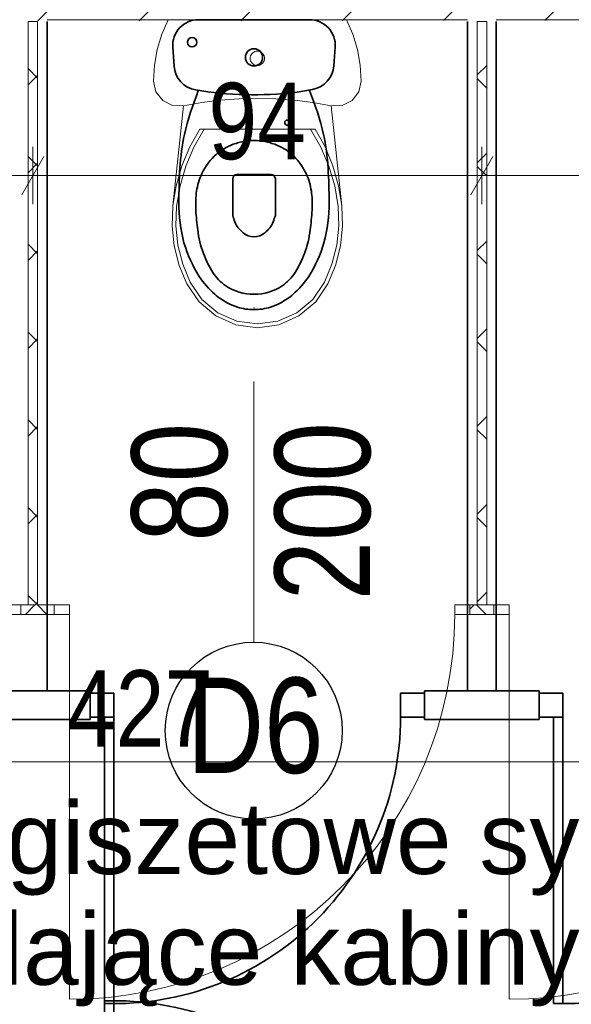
# Model space of a CAD drawing. Header units: centimetres. Extents: x 18292 to 3593338517, y 11794 to 62103.
# Tile 25 of 147: x 28406 to 28522, y 55584 to 55790. Entities that reach past the tile are written whole.
import ezdxf

# ---------------------------------------------------------------- set-up
doc = ezdxf.new("R2010")
doc.units = ezdxf.units.CM
doc.header["$MEASUREMENT"] = 0
for name, color, linetype in [('499-Wymiary i opisy', 7, 'Continuous'), ('___WYBURZENIA', 7, 'Continuous'), ('__PROJEKTOWANE', 7, 'Continuous'), ('__PROJEKTOWANE_WYPOSAŻENIE', 7, 'Continuous'), ('MF_KRESKOWANIE', 7, 'Continuous'), ('MF_OKNA', 7, 'Continuous'), ('MF_SCIANY_KONSTR', 7, 'Continuous')]:
    doc.layers.add(name, color=color, linetype=linetype)
doc.styles.add('GENERATED_STYLE_1', font='txt')
doc.styles.add('GENERATED_STYLE_2', font='txt')
doc.styles.add('GENERATED_STYLE_4', font='txt')
doc.dimstyles.new('GENERATED_STYLE__1', dxfattribs={"dimtxt": 16, "dimasz": 6.08, "dimexe": 0.18, "dimexo": 0.0625, "dimgap": 0.09, "dimtad": 1, "dimtih": 1, "dimtoh": 1, "dimdec": 0, "dimzin": 0, "dimdsep": 46, "dimtxsty": 'GENERATED_STYLE_4', "dimblk": 'ARROWHEAD_2', "dimblk1": 'ARROWHEAD_2', "dimblk2": 'ARROWHEAD_2', "dimcen": 0.09, "dimse1": 1, "dimse2": 1, "dimclrd": 7, "dimclre": 7, "dimclrt": 7, "dimadec": 0, "dimazin": 0, "dimtfac": 1, "dimtdec": 4, "dimtmove": 0, "dimatfit": 3, "dimfxl": 0, "dimtolj": 1, "dimtzin": 0, "dimarcsym": 0})
doc.dimstyles.new('GENERATED_STYLE__6', dxfattribs={"dimtxt": 16, "dimasz": 6.08, "dimexe": 0.18, "dimexo": 0.0625, "dimgap": 0.09, "dimtad": 1, "dimdec": 0, "dimzin": 0, "dimdsep": 46, "dimtxsty": 'GENERATED_STYLE_1', "dimblk": 'ARROWHEAD_2', "dimblk1": 'ARROWHEAD_2', "dimblk2": 'ARROWHEAD_2', "dimcen": 0.09, "dimse1": 1, "dimse2": 1, "dimclrd": 7, "dimclre": 7, "dimclrt": 7, "dimadec": 0, "dimazin": 0, "dimtfac": 1, "dimtdec": 4, "dimtmove": 0, "dimatfit": 3, "dimfxl": 0, "dimtolj": 1, "dimtzin": 0, "dimarcsym": 0})
pattern_1 = [(45, (4868174.165, 3898003.605), (-9.192387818, 9.192387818), []), (135, (4868174.165, 3898003.605), (9.192387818, 9.192387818), [])]

# ---------------------------------------------------------------- blocks, each defined once
blk = doc.blocks.new('Drzwi metalowe 21_7')
at = {"layer": '__PROJEKTOWANE', "color": 7, "linetype": 'Continuous', "lineweight": 13}
blk.add_line((40.3, 0), (40.3, 80.6), dxfattribs=at)
at = {"layer": '__PROJEKTOWANE', "color": 150, "linetype": 'Continuous', "lineweight": 13}
for p, q in [((-43.5, 0), (-46.5, 0)), ((-43.5, 0), (-46.5, 0)), ((-43.5, 0), (-43.5, -2)), ((-43.5, 0), (-43.5, -2)), ((43.5, 0), (43.5, -2)), ((43.5, 0), (43.5, -2)), ((43.5, 0), (46.5, 0)), ((43.5, 0), (46.5, 0)), ((-43.5, -2), (-46.5, -2)), ((-43.5, -2), (-46.5, -2)), ((43.5, -2), (46.5, -2)), ((43.5, -2), (46.5, -2))]:
    blk.add_line(p, q, dxfattribs=at)
at = {"layer": '__PROJEKTOWANE', "color": 7, "linetype": 'Continuous', "lineweight": 15}
for p, q in [((-40.3, 0), (-43.5, 0)), ((-43.5, 0), (-43.5, -2)), ((-40.3, -2), (-40.3, 0)), ((43.5, 0), (40.3, 0)), ((40.3, 0), (40.3, -2)), ((43.5, -2), (43.5, 0)), ((-43.5, -2), (-40.3, -2)), ((40.3, -2), (43.5, -2))]:
    blk.add_line(p, q, dxfattribs=at)
at = {"layer": '__PROJEKTOWANE', "color": 7, "linetype": 'Continuous', "lineweight": 13}
blk.add_arc((40.3, 0), 80.6, 90, 180, dxfattribs=at)
blk = doc.blocks.new('WC 1 LT 65')
at = {"layer": '__PROJEKTOWANE', "color": 5, "linetype": 'Continuous', "lineweight": 13}
for p, q in [((-18.68, 64.5), (-20.01, 61.45)), ((18.68, 64.5), (-18.68, 64.5)), ((20.01, 61.45), (18.68, 64.5)), ((-20.01, 61.45), (-20.97, 58.26)), ((20.97, 58.26), (20.01, 61.45)), ((-20.97, 58.26), (-21.55, 54.98)), ((-0.51, 57.81), (-0.75, 57.7)), ((-0.26, 57.88), (-0.51, 57.81)), ((0, 57.9), (-0.26, 57.88)), ((0.26, 57.88), (0, 57.9)), ((0.51, 57.81), (0.26, 57.88)), ((0.75, 57.7), (0.51, 57.81)), ((21.55, 54.98), (20.97, 58.26)), ((-1.48, 56.66), (-1.5, 56.4)), ((-1.5, 56.4), (-1.48, 56.14)), ((-1.41, 56.91), (-1.48, 56.66)), ((-1.48, 56.14), (-1.41, 55.89)), ((-1.3, 57.15), (-1.41, 56.91)), ((-1.41, 55.89), (-1.3, 55.65)), ((-1.15, 57.36), (-1.3, 57.15)), ((-0.96, 57.55), (-1.15, 57.36)), ((-0.75, 57.7), (-0.96, 57.55)), ((0.96, 57.55), (0.75, 57.7)), ((1.15, 57.36), (0.96, 57.55)), ((1.3, 57.15), (1.15, 57.36)), ((1.41, 56.91), (1.3, 57.15)), ((1.3, 55.65), (1.41, 55.89)), ((1.48, 56.66), (1.41, 56.91)), ((1.41, 55.89), (1.48, 56.14)), ((1.5, 56.4), (1.48, 56.66)), ((1.48, 56.14), (1.5, 56.4)), ((-21.55, 54.98), (-21.75, 51.65)), ((-1.3, 55.65), (-1.15, 55.44)), ((-1.15, 55.44), (-0.96, 55.25)), ((-0.96, 55.25), (-0.75, 55.1)), ((-0.75, 55.1), (-0.51, 54.99)), ((-0.51, 54.99), (-0.26, 54.92)), ((-0.26, 54.92), (0, 54.9)), ((0, 54.9), (0.26, 54.92)), ((0.26, 54.92), (0.51, 54.99)), ((0.51, 54.99), (0.75, 55.1)), ((0.75, 55.1), (0.96, 55.25)), ((0.96, 55.25), (1.15, 55.44)), ((1.15, 55.44), (1.3, 55.65)), ((21.75, 51.65), (21.55, 54.98)), ((-21.75, 51.65), (-21.24, 49.4)), ((21.24, 49.4), (21.75, 51.65)), ((-21.24, 49.4), (-19.82, 47.58)), ((-19.82, 47.58), (-17.76, 46.55)), ((-11.62, 47.18), (-7.76, 47.66)), ((-7.76, 47.66), (-3.89, 47.96)), ((-3.89, 47.96), (0, 48.05)), ((0, 48.05), (3.89, 47.96)), ((3.89, 47.96), (7.76, 47.66)), ((7.76, 47.66), (11.62, 47.18)), ((17.76, 46.55), (19.82, 47.58)), ((19.82, 47.58), (21.24, 49.4)), ((-17.76, 46.55), (-15.45, 46.5)), ((-15.45, 46.5), (-17.7, 25.5)), ((-15.45, 46.5), (-11.62, 47.18)), ((11.62, 47.18), (15.45, 46.5)), ((15.45, 46.5), (17.76, 46.55)), ((17.7, 25.5), (15.45, 46.5)), ((-12.07, 41.6), (-14.16, 37.85)), ((-11.12, 41.6), (-13.28, 37.84)), ((12.07, 41.6), (-12.07, 41.6)), ((13.28, 37.84), (11.12, 41.6)), ((14.16, 37.85), (12.07, 41.6)), ((-14.16, 37.85), (-15.81, 33.88)), ((-13.28, 37.84), (-14.98, 33.85)), ((14.98, 33.85), (13.28, 37.84)), ((15.81, 33.88), (14.16, 37.85)), ((-15.81, 33.88), (-17, 29.74)), ((-14.98, 33.85), (-16.19, 29.69)), ((16.19, 29.69), (14.98, 33.85)), ((17, 29.74), (15.81, 33.88)), ((-17, 29.74), (-17.7, 25.5)), ((-16.19, 29.69), (-16.91, 25.42)), ((16.91, 25.42), (16.19, 29.69)), ((17.7, 25.5), (17, 29.74)), ((-17.7, 25.5), (-17.85, 21.3)), ((-16.91, 25.42), (-17.06, 21.33)), ((17.06, 21.33), (16.91, 25.42)), ((17.85, 21.3), (17.7, 25.5)), ((-17.85, 21.3), (-17.41, 17.13)), ((-17.06, 21.33), (-16.62, 17.27)), ((16.62, 17.27), (17.06, 21.33)), ((17.41, 17.13), (17.85, 21.3)), ((-17.41, 17.13), (-16.38, 13.06)), ((-16.62, 17.27), (-15.62, 13.3)), ((15.62, 13.3), (16.62, 17.27)), ((16.38, 13.06), (17.41, 17.13)), ((-16.38, 13.06), (-14.78, 9.17)), ((-15.62, 13.3), (-14.07, 9.52)), ((14.07, 9.52), (15.62, 13.3)), ((14.78, 9.17), (16.38, 13.06)), ((-14.78, 9.17), (-12.21, 5.4)), ((-14.07, 9.52), (-11.62, 5.93)), ((11.62, 5.93), (14.07, 9.52)), ((12.21, 5.4), (14.78, 9.17)), ((-12.21, 5.4), (-8.7, 2.48)), ((-11.62, 5.93), (-8.28, 3.15)), ((8.28, 3.15), (11.62, 5.93)), ((8.7, 2.48), (12.21, 5.4)), ((-8.7, 2.48), (-4.52, 0.63)), ((-8.28, 3.15), (-4.3, 1.4)), ((4.3, 1.4), (8.28, 3.15)), ((4.52, 0.63), (8.7, 2.48)), ((-4.52, 0.63), (0, 0)), ((-4.3, 1.4), (0, 0.8)), ((0, 0.8), (4.3, 1.4)), ((0, 0), (4.52, 0.63))]:
    blk.add_line(p, q, dxfattribs=at)
blk = doc.blocks.new('*D69', base_point=(4868174.17, 3898003.61))
at = {"layer": '499-Wymiary i opisy', "color": 7, "linetype": 'Continuous', "lineweight": 13}
for p, q in [((28217.88, 55629.09), (28217.88, 55641.09)), ((28644.88, 55629.09), (28644.88, 55641.09)), ((28220.19, 55639.09), (28215.57, 55631.09)), ((28647.19, 55639.09), (28642.57, 55631.09)), ((28213.97, 55635.09), (28217.88, 55635.09)), ((28217.88, 55635.09), (28644.88, 55635.09))]:
    blk.add_line(p, q, dxfattribs=at)
at = {"layer": '499-Wymiary i opisy', "color": 7, "lineweight": 13, "insert": (28416.02, 55638.29), "char_height": 16, "attachment_point": 7, "style": 'GENERATED_STYLE_4'}
blk.add_mtext('\\A1;{\\pql;\\fArial Narrow|b0|i0|c238|p34;427}', dxfattribs=at)
blk = doc.blocks.new('ARROWHEAD_2')
at = {"color": 0, "linetype": 'Continuous', "lineweight": 0}
for p, q in [((-0.378, -0.655), (0.378, 0.655)), ((0, 0), (-1, 0))]:
    blk.add_line(p, q, dxfattribs=at)
blk = doc.blocks.new('*D126', base_point=(4868174.17, 3898003.61))
at = {"layer": '499-Wymiary i opisy', "color": 7, "linetype": 'Continuous', "lineweight": 13}
for p, q in [((31245.77, 59746.49), (31245.77, 59750.41)), ((31249.77, 59744.18), (31241.77, 59748.8)), ((31251.77, 59746.49), (31239.77, 59746.49)), ((31245.77, 52927.49), (31245.77, 59746.49)), ((31241.77, 52929.8), (31249.77, 52925.18)), ((31251.77, 52927.49), (31239.77, 52927.49)), ((31245.77, 52923.58), (31245.77, 52927.49))]:
    blk.add_line(p, q, dxfattribs=at)
at = {"layer": '499-Wymiary i opisy', "color": 7, "lineweight": 13, "insert": (31242.57, 56311.39), "char_height": 16, "attachment_point": 7, "rotation": 90, "style": 'GENERATED_STYLE_1'}
blk.add_mtext('\\A1;{\\pql;\\fArial Narrow|b1|i0|c238|p34;6\xa0819}', dxfattribs=at)
blk = doc.blocks.new('*D206', base_point=(4868174.17, 3898003.61))
at = {"layer": '499-Wymiary i opisy', "color": 7, "linetype": 'Continuous', "lineweight": 13}
for p, q in [((28314.87, 55751.85), (28314.87, 55763.85)), ((28408.86, 55751.85), (28408.86, 55763.85)), ((28317.18, 55761.85), (28312.56, 55753.85)), ((28411.17, 55761.85), (28406.55, 55753.85)), ((28314.87, 55757.85), (28408.86, 55757.85))]:
    blk.add_line(p, q, dxfattribs=at)
at = {"layer": '499-Wymiary i opisy', "color": 7, "lineweight": 13, "insert": (28351.63, 55761.05), "char_height": 16, "attachment_point": 7, "style": 'GENERATED_STYLE_4'}
blk.add_mtext('\\A1;{\\pql;\\fArial Narrow|b0|i0|c238|p34;94}', dxfattribs=at)
blk = doc.blocks.new('*D207', base_point=(4868174.17, 3898003.61))
at = {"layer": '499-Wymiary i opisy', "color": 7, "linetype": 'Continuous', "lineweight": 13}
for p, q in [((28408.86, 55751.85), (28408.86, 55763.85)), ((28502.86, 55751.85), (28502.86, 55763.85)), ((28411.17, 55761.85), (28406.55, 55753.85)), ((28505.17, 55761.85), (28500.55, 55753.85)), ((28408.86, 55757.85), (28502.86, 55757.85))]:
    blk.add_line(p, q, dxfattribs=at)
at = {"layer": '499-Wymiary i opisy', "color": 7, "lineweight": 13, "insert": (28445.62, 55761.05), "char_height": 16, "attachment_point": 7, "style": 'GENERATED_STYLE_4'}
blk.add_mtext('\\A1;{\\pql;\\fArial Narrow|b0|i0|c238|p34;94}', dxfattribs=at)
blk = doc.blocks.new('*D208', base_point=(4868174.17, 3898003.61))
at = {"layer": '499-Wymiary i opisy', "color": 7, "linetype": 'Continuous', "lineweight": 13}
for p, q in [((28502.86, 55751.85), (28502.86, 55763.85)), ((28593.85, 55751.85), (28593.85, 55763.85)), ((28505.17, 55761.85), (28500.55, 55753.85)), ((28596.16, 55761.85), (28591.54, 55753.85)), ((28502.86, 55757.85), (28593.85, 55757.85))]:
    blk.add_line(p, q, dxfattribs=at)
at = {"layer": '499-Wymiary i opisy', "color": 7, "lineweight": 13, "char_height": 16, "attachment_point": 7, "style": 'GENERATED_STYLE_4'}
for s, insert in [('\\A1;{\\pql;\\fArial Narrow|b0|i0|c238|p34;91}', (28533, 55761.05)), ('\\A1;{\\pql;\\fArial Narrow|b0|i0|c238|p34;6}', (28581.3, 55761.05))]:
    blk.add_mtext(s, dxfattribs=dict(at, insert=insert))

msp = doc.modelspace()

# ---------------------------------------------------------------- hatches: boundary and pattern name
at = {"layer": '__PROJEKTOWANE', "linetype": 'Continuous', "lineweight": 0, "true_color": 0x000000}
h = msp.add_hatch(dxfattribs=at)
h.set_pattern_fill('Concrete_Block_000a', color=18, style=0, pattern_type=2)
h.set_pattern_definition(pattern_1)
h.paths.add_polyline_path([(28409.86, 55667.99), (28409.86, 55790.1), (28407.86, 55790.1), (28407.86, 55667.99)])
h = msp.add_hatch(dxfattribs=at)
h.set_pattern_fill('Concrete_Block_000a', color=18, style=0, pattern_type=2)
h.set_pattern_definition(pattern_1)
h.paths.add_polyline_path([(28503.86, 55667.99), (28503.86, 55790.1), (28501.86, 55790.1), (28501.86, 55667.99)])
h = msp.add_hatch(dxfattribs=at)
h.set_pattern_fill('Concrete_Block_000a', color=18, style=0, pattern_type=2)
h.set_pattern_definition(pattern_1)
h.paths.add_polyline_path([(28406.33, 55665.99), (28413.36, 55665.99), (28413.36, 55667.99), (28406.33, 55667.99)])
h = msp.add_hatch(dxfattribs=at)
h.set_pattern_fill('Concrete_Block_000a', color=18, style=0, pattern_type=2)
h.set_pattern_definition(pattern_1)
h.paths.add_polyline_path([(28500.36, 55665.99), (28505.36, 55665.99), (28505.36, 55667.99), (28500.36, 55667.99)])
at = {"layer": 'MF_KRESKOWANIE', "linetype": 'Continuous', "lineweight": 13}
h = msp.add_hatch(dxfattribs=at)
h.set_pattern_fill('bloczki_ceramiczne_000a', color=250, style=0, pattern_type=2)
h.set_pattern_definition([(45, (4868174.165, 3898003.605), (-10.606601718, 10.606601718), [])])
h.paths.add_polyline_path([(28179.88, 54907.49), (28479.88, 54907.49), (28479.88, 54896.49), (28479.88, 54735.49), (28479.88, 54106.49), (28547.88, 54106.49), (28855.88, 54106.49), (28855.88, 53966.49), (28897.88, 53966.49), (29179.56, 53966.49), (29179.56, 53894.49), (29179.56, 53558.49), (29349.56, 53558.49), (29349.56, 53894.49), (29349.56, 53966.49), (29349.56, 54106.49), (29724.88, 54106.49), (29724.88, 54607.49), (30024.88, 54607.49), (30024.88, 54660.49), (30024.88, 55820.49), (29705.88, 55820.49), (28929.88, 55820.49), (28929.88, 55776.49), (29000.88, 55776.49), (29000.88, 55556.49), (28933.88, 55556.49), (28923.88, 55556.49), (28923.88, 55514.49), (29143.88, 55514.49), (29143.88, 55556.49), (29042.88, 55556.49), (29042.88, 55776.49), (29380.88, 55776.49), (29380.88, 55556.49), (29223.88, 55556.49), (29223.88, 55514.49), (29422.88, 55514.49), (29422.88, 55776.49), (29686.88, 55776.49), (29986.88, 55776.49), (29986.88, 55234.49), (29686.88, 55234.49), (29422.88, 55234.49), (29422.88, 55434.49), (29380.88, 55434.49), (29380.88, 55393.49), (29380.88, 55026.49), (29422.88, 55026.49), (29422.88, 55192.49), (29986.88, 55192.49), (29986.88, 54645.49), (29722.88, 54645.49), (29722.88, 54735.49), (29722.88, 54747.49), (29422.88, 54747.49), (29422.88, 54934.49), (29380.88, 54934.49), (29380.88, 54747.49), (29380.88, 54705.49), (29686.88, 54705.49), (29686.88, 54144.49), (29284.88, 54144.49), (29284.88, 54705.49), (29288.88, 54705.49), (29288.88, 54747.49), (29190.88, 54747.49), (29190.88, 54705.49), (29242.88, 54705.49), (29242.88, 54290.49), (29217.88, 54290.49), (29232.88, 54248.49), (29242.88, 54248.49), (29242.88, 54144.49), (29062.88, 54144.49), (29062.88, 54147.49), (29020.88, 54147.49), (29020.88, 54144.49), (29007.88, 54144.49), (29007.88, 54106.49), (29311.56, 54106.49), (29311.56, 54008.49), (29311.56, 53894.49), (29311.22, 53894.49), (29311.22, 53600.49), (29221.56, 53600.49), (29221.56, 53894.49), (29221.56, 53983.49), (29196.56, 54008.49), (28897.88, 54008.49), (28897.88, 54106.49), (28947.88, 54106.49), (28947.88, 54144.49), (28897.88, 54144.49), (28897.88, 54159.49), (28855.88, 54159.49), (28855.88, 54144.49), (28517.88, 54144.49), (28517.88, 54705.49), (28657.88, 54705.49), (28657.88, 54747.49), (28517.88, 54747.49), (28517.88, 54907.49), (28781.88, 54907.49), (28781.88, 54871.49), (28823.88, 54871.49), (28823.88, 55099.49), (28781.88, 55099.49), (28781.88, 54945.49), (28527.88, 54945.49), (28217.88, 54945.49), (28217.88, 55790.1), (28680.42, 55790.44), (28680.56, 55820.49), (28217.88, 55820.49), (28193.88, 55782.49), (28179.88, 55782.49), (28179.88, 54945.49)])

# ---------------------------------------------------------------- linework, layer by layer
at = {"layer": '___WYBURZENIA', "color": 30, "linetype": 'Continuous', "lineweight": 35}
for p, q in [((28411.86, 55790.1), (28411.86, 55649.99)), ((28455.15, 55790.49), (28443.53, 55790.49)), ((28455.15, 55790.49), (28466.77, 55790.49)), ((28499.86, 55790.1), (28499.86, 55649.99)), ((28505.86, 55790.1), (28505.86, 55649.99)), ((28438.14, 55784.72), (28438.42, 55780.74)), ((28472.15, 55784.72), (28471.89, 55780.85)), ((28463.79, 55775.28), (28467.4, 55775.89)), ((28450.69, 55749.49), (28450.69, 55757.19)), ((28451.59, 55758.09), (28458.72, 55758.09)), ((28459.62, 55749.49), (28459.62, 55757.19)), ((28455.15, 55730.19), (28455.2, 55730.19)), ((28396.84, 55649.99), (28420.84, 55649.99)), ((28420.84, 55643.99), (28420.84, 55649.99)), ((28420.84, 55646.99), (28420.84, 55649.49)), ((28420.84, 55649.49), (28425.84, 55649.49)), ((28425.84, 55649.49), (28425.84, 55644.49)), ((28490.84, 55649.49), (28485.84, 55649.49)), ((28485.84, 55649.49), (28485.84, 55644.49)), ((28490.84, 55649.99), (28490.84, 55643.99)), ((28490.84, 55649.99), (28514.83, 55649.99)), ((28490.84, 55646.99), (28490.84, 55649.49)), ((28514.83, 55643.99), (28514.83, 55649.99)), ((28514.83, 55646.99), (28514.83, 55649.49)), ((28514.83, 55649.49), (28519.83, 55649.49)), ((28519.83, 55649.49), (28519.83, 55644.49)), ((28396.84, 55643.99), (28420.84, 55643.99)), ((28425.84, 55644.49), (28420.84, 55644.49)), ((28423.84, 55644.49), (28423.84, 55584.53)), ((28425.84, 55644.49), (28425.84, 55584.49)), ((28485.84, 55644.49), (28490.84, 55644.49)), ((28490.84, 55643.99), (28514.83, 55643.99)), ((28519.83, 55644.49), (28514.83, 55644.49)), ((28517.83, 55644.49), (28517.83, 55584.53)), ((28519.83, 55644.49), (28519.83, 55584.49)), ((28423.84, 55525.1), (28423.84, 55585.07)), ((28425.84, 55525.1), (28425.84, 55585.1))]:
    msp.add_line(p, q, dxfattribs=at)
at = {"layer": '___WYBURZENIA', "color": 7, "linetype": 'Continuous', "lineweight": 13}
msp.add_line((28455.09, 55714.76), (28455.09, 55660.16), dxfattribs=at)
at = {"layer": '___WYBURZENIA', "color": 30, "linetype": 'Continuous', "lineweight": 35, "flags": 128}
msp.add_lwpolyline([(28455.15, 55765.18, 0.057476), (28452.59, 55764.92, 0.045271), (28450.22, 55764.18, 0.095424), (28446.83, 55761.92, 0.100659), (28444, 55757.73, 0.070674), (28443.08, 55754.16, 0.042801), (28442.98, 55750.6, 0.016575), (28443.37, 55746.47, 0.055952), (28444.57, 55741.54, 0.056512), (28446.55, 55737.56, 0.099066), (28449.24, 55734.8, 0.155576), (28455.15, 55733.03, 0.155576), (28461.06, 55734.8, 0.099066), (28463.75, 55737.56, 0.056512), (28465.73, 55741.54, 0.055952), (28466.93, 55746.47, 0.016575), (28467.31, 55750.6, 0.042801), (28467.22, 55754.16, 0.070674), (28466.3, 55757.73, 0.100659), (28463.47, 55761.92, 0.095424), (28460.08, 55764.18, 0.045271), (28457.7, 55764.92, 0.057476)], format="xyb", close=True, dxfattribs=at)
for points in [[(28439.4, 55752.25, 0.065368), (28440.5, 55743.77, 0.072342), (28443.68, 55736.76, 0.067576), (28446.96, 55733, 0.058623), (28449.56, 55731.21, 0.04419), (28451.7, 55730.32, 0.077511), (28455.15, 55729.79, 0.077511), (28458.6, 55730.32, 0.04419), (28460.74, 55731.21, 0.058623), (28463.34, 55733, 0.067576), (28466.62, 55736.76, 0.072342), (28469.8, 55743.77, 0.065368), (28470.9, 55752.25)], [(28450.69, 55749.49, -0.004392), (28451.13, 55748.2, 0.099243), (28451.86, 55746.92, 0.033501), (28452.91, 55745.87, 0.181314), (28455.15, 55745.02, 0.002326), (28455.16, 55745.02, 0.181314), (28457.41, 55745.87, 0.033501), (28458.45, 55746.92, 0.099243), (28459.18, 55748.2, -0.004392), (28459.62, 55749.49)]]:
    msp.add_lwpolyline(points, format="xyb", dxfattribs=at)
at = {"layer": '___WYBURZENIA', "color": 30, "linetype": 'Continuous', "lineweight": 35}
for centre, radius in [((28442.21, 55785.77), 0.99), ((28455.15, 55782.61), 1.8), ((28448.17, 55768.94), 0.543), ((28462.12, 55768.94), 0.543)]:
    msp.add_circle(centre, radius, dxfattribs=at)
for centre, radius, start, end in [((28443.53, 55785.09), 5.4, 90, 183.9625), ((28466.77, 55785.09), 5.4, 356.0375, 90), ((28443.81, 55781.11), 5.4, 183.9625, 260.671), ((28466.5, 55781.22), 5.4, 279.592, 356.0375), ((28455.15, 55850.15), 75.37, 260.671, 276.5828), ((28451.59, 55757.19), 0.9, 90, 180), ((28458.72, 55757.19), 0.9, 0, 90), ((28425.84, 55644.49), 60, 268.0898, 0), ((28519.83, 55644.49), 60, 268.0898, 0), ((28425.84, 55525.1), 60, 0, 91.9102)]:
    msp.add_arc(centre, radius, start, end, dxfattribs=at)
for points in [[(28439.4, 55752.25), (28439.49, 55757.05), (28439.58, 55761.85), (28440.59, 55766.46), (28441.28, 55769.59), (28442.39, 55772.64), (28443.5, 55775.69)], [(28470.9, 55752.25), (28470.81, 55757.05), (28470.72, 55761.85), (28469.7, 55766.46), (28469.02, 55769.59), (28467.91, 55772.64), (28466.8, 55775.69)]]:
    msp.add_open_spline(points, degree=3, knots=[0, 0, 0, 0, 1, 1, 1, 2, 2, 2, 2], dxfattribs=at)
at = {"layer": '__PROJEKTOWANE', "color": 150, "linetype": 'Continuous', "lineweight": 13}
for p, q in [((28406.33, 55667.99), (28409.33, 55667.99)), ((28406.33, 55665.99), (28406.33, 55667.99)), ((28413.36, 55667.99), (28410.36, 55667.99)), ((28413.36, 55665.99), (28413.36, 55667.99)), ((28500.36, 55667.99), (28503.36, 55667.99)), ((28500.36, 55665.99), (28500.36, 55667.99)), ((28505.36, 55667.99), (28502.36, 55667.99)), ((28505.36, 55665.99), (28505.36, 55667.99)), ((28406.33, 55665.99), (28409.33, 55665.99)), ((28413.36, 55665.99), (28410.36, 55665.99)), ((28500.36, 55665.99), (28503.36, 55665.99)), ((28505.36, 55665.99), (28502.36, 55665.99))]:
    msp.add_line(p, q, dxfattribs=at)
at = {"layer": '__PROJEKTOWANE', "color": 150, "linetype": 'Continuous', "lineweight": 13, "flags": 128}
for points in [[(28409.86, 55790.1), (28407.86, 55790.1)], [(28407.86, 55790.1), (28407.86, 55667.99)], [(28409.86, 55667.99), (28409.86, 55790.1)], [(28503.86, 55790.1), (28501.86, 55790.1)], [(28501.86, 55790.1), (28501.86, 55667.99)], [(28503.86, 55667.99), (28503.86, 55790.1)], [(28407.86, 55667.99), (28406.33, 55667.99)], [(28413.36, 55667.99), (28409.86, 55667.99)], [(28501.86, 55667.99), (28500.36, 55667.99)], [(28505.36, 55667.99), (28503.86, 55667.99)], [(28406.33, 55665.99), (28413.36, 55665.99)], [(28500.36, 55665.99), (28505.36, 55665.99)]]:
    msp.add_lwpolyline(points, dxfattribs=at)
at = {"layer": '__PROJEKTOWANE', "color": 7, "linetype": 'Continuous', "lineweight": 25}
msp.add_circle((28455.09, 55641.64), 18.52, dxfattribs=at)
at = {"layer": 'MF_SCIANY_KONSTR', "color": 7, "linetype": 'Continuous', "lineweight": 13}
for p, q in [((28411.86, 55790.49), (28499.86, 55790.49)), ((28505.86, 55790.49), (28593.85, 55790.49))]:
    msp.add_line(p, q, dxfattribs=at)

# ---------------------------------------------------------------- block references
at = {"layer": '__PROJEKTOWANE', "color": 5, "linetype": 'Continuous', "lineweight": 13, "zscale": 100}
msp.add_blockref('WC 1 LT 65', (28455.86, 55725.99), dxfattribs=at)
at = {"layer": '__PROJEKTOWANE', "color": 5, "linetype": 'Continuous', "lineweight": 13, "zscale": 100, "rotation": 180}
for p in [(28362.83, 55665.99), (28456.86, 55665.99), (28548.86, 55665.99)]:
    msp.add_blockref('Drzwi metalowe 21_7', p, dxfattribs=at)

# ---------------------------------------------------------------- texts
at = {"layer": '__PROJEKTOWANE_WYPOSAŻENIE', "color": 150, "linetype": 'Continuous', "lineweight": 13, "insert": (28338.13, 55626.64), "char_height": 15, "width": 277.9185, "attachment_point": 1, "line_spacing_factor": 0.927826, "style": 'GENERATED_STYLE_2'}
msp.add_mtext('\\A1;{\\pql;\\fArial|b0|i0|c238|p38;ściany giszetowe systemowe wydzielające kabiny WC}', dxfattribs=at)
at = {"layer": 'MF_OKNA', "color": 7, "linetype": 'Continuous', "lineweight": 13, "char_height": 20, "attachment_point": 4, "rotation": 90, "style": 'GENERATED_STYLE_2'}
for s, insert in [('\\A1;{\\W0.800000x;\\pql;\\fArial|b0|i0|c238|p38;80}', (28439.65, 55681.21)), ('\\A1;{\\W0.800000x;\\pql;\\fArial|b0|i0|c238|p38;200}', (28469.61, 55668.93))]:
    msp.add_mtext(s, dxfattribs=dict(at, insert=insert))
at = {"layer": 'MF_OKNA', "color": 7, "linetype": 'Continuous', "lineweight": 13, "insert": (28441.12, 55642.62), "char_height": 20, "attachment_point": 4, "style": 'GENERATED_STYLE_2'}
msp.add_mtext('\\A1;{\\W0.800000x;\\pql;\\fArial|b0|i0|c238|p38;D6}', dxfattribs=at)

# ---------------------------------------------------------------- dimensions: what is measured, and where the dimension line sits
at = {"layer": '499-Wymiary i opisy', "color": 7, "linetype": 'Continuous', "lineweight": 13}
dim = msp.add_linear_dim(base=(31245.77, 59746.49), p1=(24264.88, 52927.49), p2=(25791.88, 59746.49), angle=90, dimstyle='GENERATED_STYLE__6', dxfattribs=at)
dim.commit()
dim.dimension.update_dxf_attribs({"geometry": '*D126', "text_midpoint": (31234.57, 56338.88), "dimtype": 160, "text_rotation": 90})
for base, p1, p2, picture, middle in [((28408.86, 55757.85), (28314.87, 55790.1), (28408.86, 55790.1), '*D206', (28363.83, 55769.05)), ((28502.86, 55757.85), (28408.86, 55790.1), (28502.86, 55790.1), '*D207', (28457.82, 55769.05)), ((28593.85, 55757.85), (28502.86, 55790.1), (28593.85, 55790.49), '*D208', (28545.19, 55769.05)), ((28644.88, 55635.09), (28217.88, 54945.49), (28644.88, 55614.6), '*D69', (28434.32, 55646.29))]:
    dim = msp.add_linear_dim(base=base, p1=p1, p2=p2, dimstyle='GENERATED_STYLE__1', dxfattribs=at)
    dim.commit()
    dim.dimension.update_dxf_attribs({"geometry": picture, "text_midpoint": middle, "dimtype": 160})

doc.saveas('drawing.dxf')
